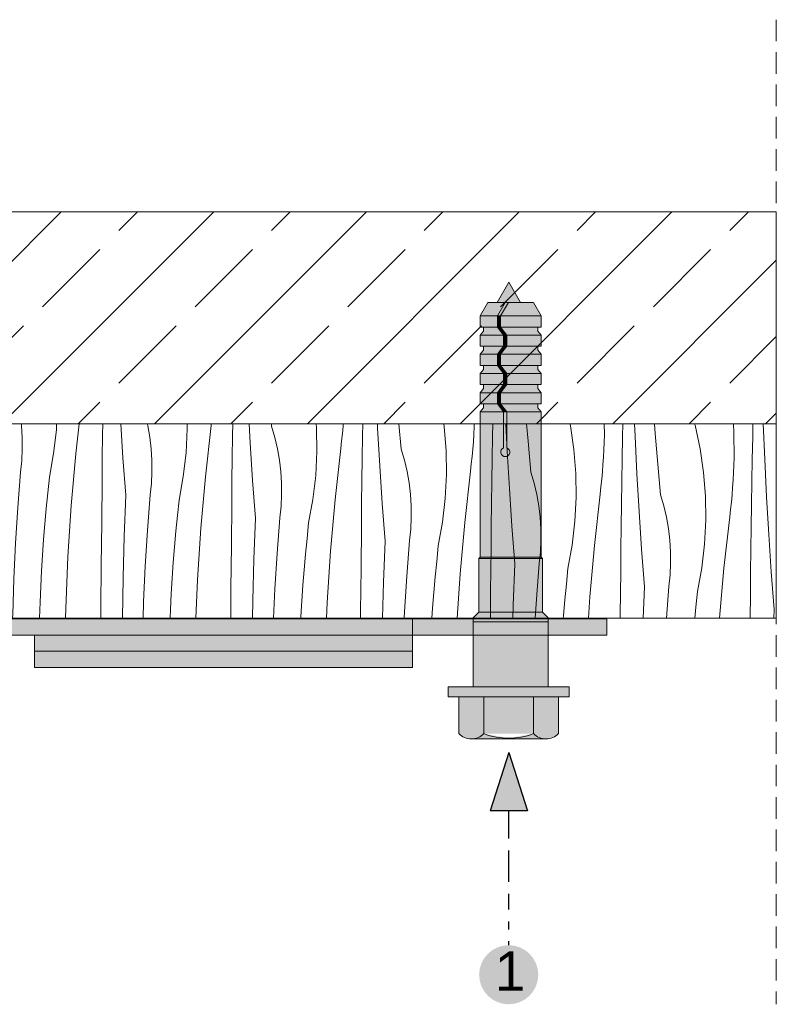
# Model space of a CAD drawing. Header units: millimetres. Extents: x -7814 to 55813, y 465 to 25965.
# Tile 88 of 112: x 48270 to 48970, y 18926 to 19838. Entities that reach past the tile are written whole.
import ezdxf

# ---------------------------------------------------------------- set-up
doc = ezdxf.new("R2010")
doc.units = ezdxf.units.MM
doc.linetypes.add('Hidden Line', pattern=[30, 20, -10])
for name, color, linetype, lineweight in [('2D - Ogolne2', 251, 'Continuous', 15), ('2D - Ogolne5', 161, 'Continuous', 25), ('2D Drafting - General102', 254, 'Continuous', 13), ('2D Drafting - General121', 255, 'Continuous', 0), ('2D Drafting - General2', 251, 'Continuous', 15), ('2D Drafting - General5', 161, 'Continuous', 25), ('2D Drafting - General81', 251, 'Continuous', 20), ('Opisy - Tekst121', 255, 'Continuous', 0)]:
    doc.layers.add(name, color=color, linetype=linetype, lineweight=lineweight)
doc.styles.add('GENERATED_STYLE_5', font='arial.ttf')

# ---------------------------------------------------------------- blocks, each defined once
blk = doc.blocks.new('*X8')
at = {"layer": '2D Drafting - General81', "linetype": 'Continuous'}
for p, q in [((-50726.65, 71654.46), (-50724.84, 71698.49)), ((-50693.66, 71694.44), (-50693.63, 71698.49)), ((-50673.5, 71683.02), (-50673.08, 71698.49)), ((-50652.99, 71693.67), (-50652.7, 71698.49)), ((-50628.07, 71682.63), (-50627.06, 71697.1)), ((-50627.06, 71697.1), (-50626.95, 71698.49)), ((-50604.62, 71681.06), (-50603.49, 71698.49)), ((-50573.6, 71673.27), (-50573.38, 71698.49)), ((-50553.43, 71661.84), (-50552.43, 71698.49)), ((-50532.93, 71672.5), (-50531.34, 71698.49)), ((-50505.86, 71690.4), (-50505.15, 71698.49)), ((-50484.55, 71659.89), (-50482.06, 71698.49)), ((-50453.19, 71691.45), (-50453.13, 71698.49)), ((-50432.32, 71678.82), (-50431.58, 71698.49)), ((-50410.84, 71684.32), (-50409.78, 71698.49)), ((-50384.53, 71683.68), (-50383.13, 71698.12)), ((-50383.13, 71698.12), (-50383.09, 71698.49)), ((-50361.4, 71686.44), (-50360.33, 71698.49)), ((-50333.12, 71670.27), (-50332.87, 71698.49)), ((-50310.81, 71695.77), (-50311.02, 71698.49)), ((-50290.78, 71663.14), (-50288.31, 71696.1)), ((-50288.31, 71696.1), (-50288.05, 71698.49)), ((-50261.53, 71691.38), (-50260.24, 71698.49)), ((-50241.33, 71665.27), (-50238.39, 71698.49)), ((-50212.7, 71688.45), (-50212.6, 71698.49)), ((-50190.75, 71674.6), (-50192.53, 71698.49)), ((-50167.06, 71685.59), (-50166.48, 71696.3)), ((-50166.48, 71696.3), (-50166.49, 71698.49)), ((-50137.5, 71692.03), (-50136.76, 71698.49)), ((-50117.05, 71691.73), (-50116.29, 71698.49)), ((-50092.42, 71688.17), (-50092.31, 71698.49)), ((-50073.27, 71688.25), (-50073.95, 71698.49)), ((-50047.09, 71696.56), (-50047.32, 71698.49)), ((-50046.45, 71685.85), (-50047.09, 71696.56)), ((-50014.9, 71692.89), (-50014.62, 71698.49)), ((-49996.99, 71670.56), (-49993.85, 71698.49)), ((-49972.12, 71687.89), (-49971.98, 71698.49)), ((-49953.2, 71667.08), (-49955.28, 71698.49)), ((-49930.12, 71696.6), (-49930.57, 71698.49)), ((-49928.27, 71686.04), (-49930.12, 71696.6)), ((-49893.73, 71693.87), (-49893.8, 71698.49)), ((-49876.92, 71649.39), (-49871.59, 71696.91)), ((-49871.59, 71696.91), (-49871.4, 71698.49)), ((-49851.77, 71687.61), (-49851.61, 71698.49)), ((-49835.44, 71680.74), (-49836.47, 71698.49)), ((-49815.54, 71696.16), (-49815.76, 71698.49)), ((-49812.5, 71685.87), (-49815.54, 71696.16)), ((-49774.01, 71694.88), (-49774.3, 71698.49)), ((-49750, 71689.39), (-49749.38, 71696.24)), ((-49749.38, 71696.24), (-49749.2, 71698.49)), ((-49731.4, 71687.33), (-49731.21, 71698.49)), ((-49717.4, 71694.42), (-49717.6, 71698.49)), ((-49695.47, 71674.99), (-49697.71, 71698.49)), ((-49655.73, 71695.81), (-49656.12, 71698.49)), ((-49627.96, 71695.63), (-49627.85, 71698.49)), ((-49610.99, 71687.06), (-49610.78, 71698.49)), ((-49597.33, 71673.25), (-49598.58, 71698.49)), ((-49578.11, 71682.27), (-49579.46, 71698.49)), ((-49538.87, 71696.59), (-49539.28, 71698.49)), ((-49535.66, 71674.64), (-49538.87, 71696.59)), ((-49507.47, 71698.49), (-49507.44, 71688.2)), ((-49490.54, 71686.78), (-49490.31, 71698.49)), ((-49478.99, 71686.95), (-49479.47, 71698.49)), ((-49460.42, 71689.58), (-49461.05, 71698.49)), ((-49423.44, 71697.11), (-49423.83, 71698.49)), ((-49418.81, 71675.42), (-49423.44, 71697.11)), ((-49387.8, 71698.49), (-49387.43, 71690.55)), ((-49370.06, 71686.49), (-49369.81, 71698.49)), ((-49358.93, 71665.78), (-49360.28, 71698.49)), ((-50693.99, 71655.1), (-50693.66, 71694.44)), ((-50654.56, 71660.66), (-50652.99, 71693.67)), ((-50507, 71675.93), (-50505.86, 71690.4)), ((-50453.53, 71652.1), (-50453.19, 71691.45)), ((-50312.26, 71657.64), (-50310.81, 71695.77)), ((-50263.06, 71676.95), (-50261.53, 71691.38)), ((-50213.05, 71649.1), (-50212.7, 71688.45)), ((-50141.47, 71670.21), (-50137.5, 71692.03)), ((-50121.26, 71644.1), (-50117.05, 71691.73)), ((-50092.63, 71667.28), (-50092.42, 71688.17)), ((-50070.68, 71653.43), (-50073.27, 71688.25)), ((-50017.44, 71670.86), (-50014.9, 71692.89)), ((-49972.36, 71667), (-49972.12, 71687.89)), ((-49894.83, 71671.72), (-49893.73, 71693.87)), ((-49852.05, 71666.72), (-49851.77, 71687.61)), ((-49773.67, 71672.7), (-49774.01, 71694.88)), ((-49750.72, 71682.56), (-49750, 71689.39)), ((-49731.7, 71666.44), (-49731.4, 71687.33)), ((-49715.38, 71659.57), (-49717.4, 71694.42)), ((-49653.94, 71673.71), (-49655.73, 71695.81)), ((-49628.77, 71681.92), (-49628.32, 71688.77)), ((-49628.32, 71688.77), (-49627.96, 71695.63)), ((-49611.33, 71666.16), (-49610.99, 71687.06)), ((-49507.63, 71681.33), (-49507.44, 71688.2)), ((-49477.26, 71652.08), (-49478.99, 71686.95)), ((-49458.05, 71661.1), (-49460.42, 71689.58)), ((-49387.43, 71690.55), (-49387.38, 71667.03)), ((-50674.13, 71644.86), (-50673.5, 71683.02)), ((-50628.94, 71668.14), (-50628.07, 71682.63)), ((-50606.58, 71633.28), (-50604.62, 71681.06)), ((-50433.36, 71640.67), (-50432.32, 71678.82)), ((-50412.86, 71651.33), (-50410.84, 71684.32)), ((-50385.79, 71669.22), (-50384.53, 71683.68)), ((-50364.48, 71638.72), (-50361.4, 71686.44)), ((-50168.24, 71674.93), (-50167.06, 71685.59)), ((-50046.42, 71675.13), (-50046.45, 71685.85)), ((-49927.02, 71675.39), (-49928.27, 71686.04)), ((-49833.14, 71645.9), (-49835.44, 71680.74)), ((-49810.06, 71675.43), (-49812.5, 71685.87)), ((-49751.52, 71675.74), (-49750.72, 71682.56)), ((-49629.31, 71675.07), (-49628.77, 71681.92)), ((-49575.41, 71653.82), (-49578.11, 71682.27)), ((-49507.9, 71674.46), (-49507.63, 71681.33)), ((-49490.92, 71665.88), (-49490.54, 71686.78)), ((-49370.47, 71665.6), (-49370.06, 71686.49)), ((-50573.92, 71633.93), (-50573.6, 71673.27)), ((-50534.49, 71639.49), (-50532.93, 71672.5)), ((-50508, 71661.46), (-50507, 71675.93)), ((-50386.93, 71654.76), (-50385.79, 71669.22)), ((-50333.46, 71630.93), (-50333.12, 71670.27)), ((-50264.46, 71662.51), (-50263.06, 71676.95)), ((-50192.19, 71636.47), (-50190.75, 71674.6)), ((-50170.71, 71641.97), (-50168.24, 71674.93)), ((-50142.99, 71655.78), (-50141.47, 71670.21)), ((-50046.99, 71664.42), (-50046.42, 71675.13)), ((-50021.4, 71649.03), (-50017.44, 71670.86)), ((-50001.19, 71622.93), (-49996.99, 71670.56)), ((-49926.38, 71664.68), (-49927.02, 71675.39)), ((-49897.37, 71649.69), (-49894.83, 71671.72)), ((-49808.2, 71664.87), (-49810.06, 71675.43)), ((-49774.76, 71650.55), (-49773.67, 71672.7)), ((-49756.85, 71628.22), (-49751.52, 71675.74)), ((-49692.44, 71664.7), (-49695.47, 71674.99)), ((-49653.6, 71651.53), (-49653.94, 71673.71)), ((-49629.93, 71668.22), (-49629.31, 71675.07)), ((-49595.31, 71638.4), (-49597.33, 71673.25)), ((-49533.87, 71652.53), (-49535.66, 71674.64)), ((-49508.26, 71667.6), (-49507.9, 71674.46)), ((-49415.59, 71653.47), (-49418.81, 71675.42)), ((-50655.67, 71627.64), (-50654.56, 71660.66)), ((-50629.69, 71653.65), (-50628.94, 71668.14)), ((-50554.07, 71623.69), (-50553.43, 71661.84)), ((-50508.88, 71646.97), (-50508, 71661.46)), ((-50486.51, 71612.11), (-50484.55, 71659.89)), ((-50292.79, 71630.16), (-50290.78, 71663.14)), ((-50265.72, 71648.05), (-50264.46, 71662.51)), ((-50244.41, 71617.55), (-50241.33, 71665.27)), ((-50092.99, 71627.93), (-50092.63, 71667.28)), ((-50048.18, 71653.76), (-50046.99, 71664.42)), ((-49972.57, 71646.1), (-49972.36, 71667)), ((-49950.61, 71632.26), (-49953.2, 71667.08)), ((-49926.35, 71653.95), (-49926.38, 71664.68)), ((-49852.29, 71645.83), (-49852.05, 71666.72)), ((-49806.96, 71654.22), (-49808.2, 71664.87)), ((-49731.98, 71645.55), (-49731.7, 71666.44)), ((-49713.07, 71624.73), (-49715.38, 71659.57)), ((-49689.99, 71654.26), (-49692.44, 71664.7)), ((-49631.45, 71654.56), (-49630.65, 71661.39)), ((-49630.65, 71661.39), (-49629.93, 71668.22)), ((-49611.64, 71645.27), (-49611.33, 71666.16)), ((-49509.24, 71653.89), (-49508.7, 71660.74)), ((-49508.7, 71660.74), (-49508.26, 71667.6)), ((-49491.26, 71644.99), (-49490.92, 71665.88)), ((-49455.34, 71632.65), (-49458.05, 71661.1)), ((-49387.83, 71653.29), (-49387.56, 71660.16)), ((-49387.56, 71660.16), (-49387.38, 71667.03)), ((-49370.85, 71644.71), (-49370.47, 71665.6)), ((-49357.19, 71630.91), (-49358.93, 71665.78)), ((-50727.48, 71606.65), (-50726.65, 71654.46)), ((-50694.3, 71615.76), (-50693.99, 71655.1)), ((-50630.3, 71639.16), (-50629.69, 71653.65)), ((-50453.85, 71612.76), (-50453.53, 71652.1)), ((-50414.42, 71618.32), (-50412.86, 71651.33)), ((-50387.93, 71640.28), (-50386.93, 71654.76)), ((-50313.29, 71619.5), (-50312.26, 71657.64)), ((-50144.39, 71641.34), (-50142.99, 71655.78)), ((-50072.12, 71615.3), (-50070.68, 71653.43)), ((-50050.64, 71620.8), (-50048.18, 71653.76)), ((-49926.92, 71643.24), (-49926.35, 71653.95)), ((-49806.31, 71643.51), (-49806.96, 71654.22)), ((-49777.3, 71628.51), (-49774.76, 71650.55)), ((-49688.14, 71643.7), (-49689.99, 71654.26)), ((-49654.7, 71629.38), (-49653.6, 71651.53)), ((-49636.78, 71607.04), (-49631.45, 71654.56)), ((-49572.37, 71643.53), (-49575.41, 71653.82)), ((-49533.53, 71630.36), (-49533.87, 71652.53)), ((-49509.87, 71647.05), (-49509.24, 71653.89)), ((-49475.24, 71617.23), (-49477.26, 71652.08)), ((-49413.81, 71631.36), (-49415.59, 71653.47)), ((-49388.19, 71646.43), (-49387.83, 71653.29)), ((-50674.37, 71606.71), (-50674.13, 71644.86)), ((-50509.62, 71632.48), (-50508.88, 71646.97)), ((-50266.86, 71633.59), (-50265.72, 71648.05)), ((-50213.39, 71609.76), (-50213.05, 71649.1)), ((-50172.72, 71608.99), (-50170.71, 71641.97)), ((-50145.66, 71626.88), (-50144.39, 71641.34)), ((-50124.35, 71596.38), (-50121.26, 71644.1)), ((-50022.93, 71634.61), (-50021.4, 71649.03)), ((-49972.92, 71606.76), (-49972.57, 71646.1)), ((-49928.11, 71632.59), (-49926.92, 71643.24)), ((-49901.33, 71627.86), (-49897.37, 71649.69)), ((-49881.13, 71601.75), (-49876.92, 71649.39)), ((-49852.5, 71624.93), (-49852.29, 71645.83)), ((-49830.54, 71611.09), (-49833.14, 71645.9)), ((-49806.28, 71632.78), (-49806.31, 71643.51)), ((-49732.22, 71624.66), (-49731.98, 71645.55)), ((-49686.89, 71633.04), (-49688.14, 71643.7)), ((-49611.91, 71624.38), (-49611.64, 71645.27)), ((-49569.92, 71633.09), (-49572.37, 71643.53)), ((-49510.58, 71640.22), (-49509.87, 71647.05)), ((-49491.57, 71624.1), (-49491.26, 71644.99)), ((-49388.64, 71639.57), (-49388.19, 71646.43)), ((-49371.19, 71623.82), (-49370.85, 71644.71)), ((-50631.03, 71615.02), (-50630.3, 71639.16)), ((-50607.41, 71585.47), (-50606.58, 71633.28)), ((-50574.23, 71594.58), (-50573.92, 71633.93)), ((-50535.61, 71606.47), (-50534.49, 71639.49)), ((-50510.23, 71617.99), (-50509.62, 71632.48)), ((-50434, 71602.52), (-50433.36, 71640.67)), ((-50388.81, 71625.8), (-50387.93, 71640.28)), ((-50366.44, 71590.94), (-50364.48, 71638.72)), ((-50267.87, 71619.11), (-50266.86, 71633.59)), ((-50193.23, 71598.33), (-50192.19, 71636.47)), ((-50024.32, 71620.16), (-50022.93, 71634.61)), ((-49952.05, 71594.13), (-49950.61, 71632.26)), ((-49930.57, 71599.63), (-49928.11, 71632.59)), ((-49806.86, 71622.07), (-49806.28, 71632.78)), ((-49686.25, 71622.34), (-49686.89, 71633.04)), ((-49593, 71603.56), (-49595.31, 71638.4)), ((-49568.07, 71622.53), (-49569.92, 71633.09)), ((-49516.71, 71585.87), (-49511.38, 71633.39)), ((-49511.38, 71633.39), (-49510.58, 71640.22)), ((-49452.3, 71622.36), (-49455.34, 71632.65)), ((-49389.8, 71625.88), (-49389.17, 71632.72)), ((-49389.17, 71632.72), (-49388.64, 71639.57)), ((-50656.34, 71594.6), (-50655.67, 71627.64)), ((-50554.3, 71585.54), (-50554.07, 71623.69)), ((-50389.55, 71611.31), (-50388.81, 71625.8)), ((-50333.79, 71591.59), (-50333.46, 71630.93)), ((-50294.35, 71597.15), (-50292.79, 71630.16)), ((-50146.79, 71612.42), (-50145.66, 71626.88)), ((-50093.33, 71588.59), (-50092.99, 71627.93)), ((-49902.86, 71613.43), (-49901.33, 71627.86)), ((-49852.85, 71585.59), (-49852.5, 71624.93)), ((-49781.26, 71606.69), (-49777.3, 71628.51)), ((-49761.06, 71580.58), (-49756.85, 71628.22)), ((-49732.43, 71603.76), (-49732.22, 71624.66)), ((-49710.48, 71589.92), (-49713.07, 71624.73)), ((-49657.23, 71607.34), (-49654.7, 71629.38)), ((-49612.15, 71603.48), (-49611.91, 71624.38)), ((-49534.63, 71608.21), (-49533.53, 71630.36)), ((-49491.84, 71603.21), (-49491.57, 71624.1)), ((-49413.46, 71609.19), (-49413.81, 71631.36)), ((-49390.51, 71619.05), (-49389.8, 71625.88)), ((-49371.5, 71602.93), (-49371.19, 71623.82)), ((-49355.17, 71596.06), (-49357.19, 71630.91)), ((-50694.6, 71576.41), (-50694.3, 71615.76)), ((-50631.39, 71590.88), (-50631.03, 71615.02)), ((-50510.96, 71593.85), (-50510.23, 71617.99)), ((-50415.54, 71585.29), (-50414.42, 71618.32)), ((-50313.93, 71581.35), (-50313.29, 71619.5)), ((-50268.74, 71604.63), (-50267.87, 71619.11)), ((-50246.37, 71569.77), (-50244.41, 71617.55)), ((-50073.16, 71577.16), (-50072.12, 71615.3)), ((-50052.65, 71587.82), (-50050.64, 71620.8)), ((-50025.59, 71605.71), (-50024.32, 71620.16)), ((-50004.28, 71575.21), (-50001.19, 71622.93)), ((-49808.04, 71611.41), (-49806.86, 71622.07)), ((-49686.21, 71611.61), (-49686.25, 71622.34)), ((-49566.82, 71611.87), (-49568.07, 71622.53)), ((-49472.93, 71582.39), (-49475.24, 71617.23)), ((-49449.85, 71611.92), (-49452.3, 71622.36)), ((-49391.32, 71612.22), (-49390.51, 71619.05)), ((-50727.18, 71558.83), (-50727.48, 71606.65)), ((-50674.2, 71568.55), (-50674.37, 71606.71)), ((-50536.27, 71573.43), (-50535.61, 71606.47)), ((-50487.34, 71564.3), (-50486.51, 71612.11)), ((-50454.17, 71573.41), (-50453.85, 71612.76)), ((-50390.16, 71596.82), (-50389.55, 71611.31)), ((-50213.72, 71570.42), (-50213.39, 71609.76)), ((-50174.29, 71575.98), (-50172.72, 71608.99)), ((-50147.8, 71597.94), (-50146.79, 71612.42)), ((-50026.72, 71591.25), (-50025.59, 71605.71)), ((-49973.26, 71567.42), (-49972.92, 71606.76)), ((-49904.25, 71598.99), (-49902.86, 71613.43)), ((-49831.98, 71572.96), (-49830.54, 71611.09)), ((-49810.5, 71578.46), (-49808.04, 71611.41)), ((-49782.79, 71592.26), (-49781.26, 71606.69)), ((-49686.79, 71600.9), (-49686.21, 71611.61)), ((-49661.2, 71585.52), (-49657.23, 71607.34)), ((-49640.99, 71559.41), (-49636.78, 71607.04)), ((-49566.18, 71601.17), (-49566.82, 71611.87)), ((-49537.16, 71586.17), (-49534.63, 71608.21)), ((-49448, 71601.35), (-49449.85, 71611.92)), ((-49414.56, 71587.03), (-49413.46, 71609.19)), ((-49396.65, 71564.7), (-49391.32, 71612.22)), ((-50434.23, 71564.36), (-50434, 71602.52)), ((-50390.89, 71572.68), (-50390.16, 71596.82)), ((-50295.47, 71564.12), (-50294.35, 71597.15)), ((-50269.48, 71590.14), (-50268.74, 71604.63)), ((-50193.86, 71560.18), (-50193.23, 71598.33)), ((-50148.67, 71583.46), (-50147.8, 71597.94)), ((-50126.31, 71548.6), (-50124.35, 71596.38)), ((-49932.59, 71566.65), (-49930.57, 71599.63)), ((-49905.52, 71584.54), (-49904.25, 71598.99)), ((-49884.21, 71554.04), (-49881.13, 71601.75)), ((-49732.78, 71564.42), (-49732.43, 71603.76)), ((-49687.97, 71590.24), (-49686.79, 71600.9)), ((-49612.36, 71582.59), (-49612.15, 71603.48)), ((-49590.41, 71568.75), (-49593, 71603.56)), ((-49566.15, 71590.44), (-49566.18, 71601.17)), ((-49492.09, 71582.31), (-49491.84, 71603.21)), ((-49446.75, 71590.7), (-49448, 71601.35)), ((-49371.78, 71582.04), (-49371.5, 71602.93)), ((-49352.87, 71561.22), (-49355.17, 71596.06)), ((-50656.55, 71561.55), (-50656.34, 71594.6)), ((-50631.4, 71566.73), (-50631.39, 71590.88)), ((-50574.53, 71555.24), (-50574.23, 71594.58)), ((-50511.33, 71569.7), (-50510.96, 71593.85)), ((-50367.27, 71543.13), (-50366.44, 71590.94)), ((-50334.1, 71552.24), (-50333.79, 71591.59)), ((-50270.1, 71575.64), (-50269.48, 71590.14)), ((-50093.65, 71549.24), (-50093.33, 71588.59)), ((-50054.22, 71554.81), (-50052.65, 71587.82)), ((-50027.73, 71576.77), (-50026.72, 71591.25)), ((-49953.09, 71555.99), (-49952.05, 71594.13)), ((-49784.19, 71577.82), (-49782.79, 71592.26)), ((-49711.92, 71551.79), (-49710.48, 71589.92)), ((-49690.44, 71557.29), (-49687.97, 71590.24)), ((-49566.72, 71579.73), (-49566.15, 71590.44)), ((-49446.11, 71580), (-49446.75, 71590.7)), ((-49417.1, 71565), (-49414.56, 71587.03)), ((-50607.11, 71537.66), (-50607.41, 71585.47)), ((-50554.13, 71547.38), (-50554.3, 71585.54)), ((-50416.2, 71552.25), (-50415.54, 71585.29)), ((-50314.16, 71543.19), (-50313.93, 71581.35)), ((-50149.42, 71568.97), (-50148.67, 71583.46)), ((-49906.66, 71570.07), (-49905.52, 71584.54)), ((-49853.19, 71546.25), (-49852.85, 71585.59)), ((-49812.52, 71545.47), (-49810.5, 71578.46)), ((-49785.45, 71563.37), (-49784.19, 71577.82)), ((-49764.14, 71532.86), (-49761.06, 71580.58)), ((-49662.72, 71571.09), (-49661.2, 71585.52)), ((-49612.72, 71543.25), (-49612.36, 71582.59)), ((-49567.91, 71569.07), (-49566.72, 71579.73)), ((-49541.13, 71564.35), (-49537.16, 71586.17)), ((-49520.92, 71538.24), (-49516.71, 71585.87)), ((-49492.29, 71561.42), (-49492.09, 71582.31)), ((-49470.34, 71547.58), (-49472.93, 71582.39)), ((-49446.08, 71569.27), (-49446.11, 71580)), ((-49372.02, 71561.14), (-49371.78, 71582.04)), ((-50694.88, 71537.07), (-50694.6, 71576.41)), ((-50673.62, 71530.4), (-50674.2, 71568.55)), ((-50536.49, 71540.38), (-50536.27, 71573.43)), ((-50511.33, 71545.56), (-50511.33, 71569.7)), ((-50454.46, 71534.07), (-50454.17, 71573.41)), ((-50391.26, 71548.53), (-50390.89, 71572.68)), ((-50270.82, 71551.51), (-50270.1, 71575.64)), ((-50247.21, 71521.96), (-50246.37, 71569.77)), ((-50214.03, 71531.07), (-50213.72, 71570.42)), ((-50175.4, 71542.95), (-50174.29, 71575.98)), ((-50150.03, 71554.47), (-50149.42, 71568.97)), ((-50073.8, 71539.01), (-50073.16, 71577.16)), ((-50028.6, 71562.29), (-50027.73, 71576.77)), ((-50006.24, 71527.43), (-50004.28, 71575.21)), ((-49907.66, 71555.6), (-49906.66, 71570.07)), ((-49833.02, 71534.82), (-49831.98, 71572.96)), ((-49664.12, 71556.65), (-49662.72, 71571.09)), ((-49591.85, 71530.62), (-49590.41, 71568.75)), ((-49570.37, 71536.12), (-49567.91, 71569.07)), ((-49446.65, 71558.56), (-49446.08, 71569.27)), ((-50656.32, 71528.51), (-50656.55, 71561.55)), ((-50631.04, 71542.58), (-50631.4, 71566.73)), ((-50487.06, 71518.49), (-50487.34, 71564.3)), ((-50434.06, 71526.21), (-50434.23, 71564.36)), ((-50296.14, 71531.08), (-50295.47, 71564.12)), ((-50194.1, 71522.02), (-50193.86, 71560.18)), ((-50029.35, 71547.8), (-50028.6, 71562.29)), ((-49973.58, 71528.07), (-49973.26, 71567.42)), ((-49934.15, 71533.64), (-49932.59, 71566.65)), ((-49786.59, 71548.9), (-49785.45, 71563.37)), ((-49733.12, 71525.07), (-49732.78, 71564.42)), ((-49643.64, 71518.49), (-49640.99, 71559.41)), ((-49542.65, 71549.92), (-49541.13, 71564.35)), ((-49492.65, 71522.08), (-49492.29, 71561.42)), ((-49421.06, 71543.18), (-49417.1, 71565)), ((-49400.73, 71518.49), (-49396.65, 71564.7)), ((-49372.23, 71540.25), (-49372.02, 71561.14)), ((-49350.27, 71526.4), (-49352.87, 71561.22)), ((-50725.98, 71518.49), (-50727.18, 71558.83)), ((-50574.8, 71518.49), (-50574.53, 71555.24)), ((-50416.42, 71519.21), (-50416.2, 71552.25)), ((-50334.35, 71518.49), (-50334.1, 71552.24)), ((-50271.19, 71527.36), (-50270.82, 71551.51)), ((-50150.76, 71530.34), (-50150.03, 71554.47)), ((-50055.33, 71521.78), (-50054.22, 71554.81)), ((-49953.72, 71518.49), (-49953.09, 71555.99)), ((-49908.54, 71541.12), (-49907.66, 71555.6)), ((-49885.67, 71518.49), (-49884.21, 71554.04)), ((-49712.82, 71518.49), (-49711.92, 71551.79)), ((-49692.45, 71524.3), (-49690.44, 71557.29)), ((-49665.39, 71542.2), (-49664.12, 71556.65)), ((-49447.84, 71547.9), (-49446.65, 71558.56)), ((-50630.32, 71518.49), (-50631.04, 71542.58)), ((-50553.69, 71518.49), (-50554.13, 71547.38)), ((-50510.97, 71521.41), (-50511.33, 71545.56)), ((-50391.26, 71524.38), (-50391.26, 71548.53)), ((-50367.12, 71518.49), (-50367.27, 71543.13)), ((-50314.05, 71518.49), (-50314.16, 71543.19)), ((-50175.9, 71518.49), (-50175.4, 71542.95)), ((-50126.83, 71518.49), (-50126.31, 71548.6)), ((-50093.89, 71518.49), (-50093.65, 71549.24)), ((-50029.96, 71533.3), (-50029.35, 71547.8)), ((-49909.28, 71526.63), (-49908.54, 71541.12)), ((-49853.42, 71518.49), (-49853.19, 71546.25)), ((-49813.8, 71518.49), (-49812.52, 71545.47)), ((-49787.59, 71534.43), (-49786.59, 71548.9)), ((-49666.52, 71527.73), (-49665.39, 71542.2)), ((-49612.93, 71518.49), (-49612.72, 71543.25)), ((-49544.05, 71535.48), (-49542.65, 71549.92)), ((-49471.44, 71518.49), (-49470.34, 71547.58)), ((-49450.04, 71518.49), (-49447.84, 71547.9)), ((-49422.59, 71528.75), (-49421.06, 71543.18)), ((-50695.01, 71518.49), (-50694.88, 71537.07)), ((-50606.54, 71518.49), (-50607.11, 71537.66)), ((-50536.33, 71518.49), (-50536.49, 71540.38)), ((-50454.58, 71518.49), (-50454.46, 71534.07)), ((-50073.92, 71518.49), (-50073.8, 71539.01)), ((-50030.41, 71518.49), (-50029.96, 71533.3)), ((-49934.66, 71518.49), (-49934.15, 71533.64)), ((-49833.3, 71518.49), (-49833.02, 71534.82)), ((-49788.47, 71519.95), (-49787.59, 71534.43)), ((-49764.73, 71518.49), (-49764.14, 71532.86)), ((-49571.45, 71518.49), (-49570.37, 71536.12)), ((-49545.32, 71521.03), (-49544.05, 71535.48)), ((-49522.2, 71518.49), (-49520.92, 71538.24)), ((-49372.42, 71518.49), (-49372.23, 71540.25)), ((-50673.32, 71518.49), (-50673.62, 71530.4)), ((-50656.11, 71518.49), (-50656.32, 71528.51)), ((-50433.94, 71518.49), (-50434.06, 71526.21)), ((-50391.17, 71518.49), (-50391.26, 71524.38)), ((-50296.22, 71518.49), (-50296.14, 71531.08)), ((-50271.19, 71518.49), (-50271.19, 71527.36)), ((-50214.13, 71518.49), (-50214.03, 71531.07)), ((-50150.94, 71518.49), (-50150.76, 71530.34)), ((-50006.39, 71518.49), (-50006.24, 71527.43)), ((-49973.66, 71518.49), (-49973.58, 71528.07)), ((-49909.62, 71518.49), (-49909.28, 71526.63)), ((-49733.18, 71518.49), (-49733.12, 71525.07)), ((-49692.73, 71518.49), (-49692.45, 71524.3)), ((-49667.16, 71518.49), (-49666.52, 71527.73)), ((-49592.18, 71518.49), (-49591.85, 71530.62)), ((-49423.58, 71518.49), (-49422.59, 71528.75)), ((-49350.57, 71518.49), (-49350.27, 71526.4)), ((-50510.88, 71518.49), (-50510.97, 71521.41)), ((-50416.41, 71518.49), (-50416.42, 71519.21)), ((-50247.18, 71518.49), (-50247.21, 71521.96)), ((-50194.08, 71518.49), (-50194.1, 71522.02)), ((-50055.4, 71518.49), (-50055.33, 71521.78)), ((-49788.54, 71518.49), (-49788.47, 71519.95)), ((-49545.52, 71518.49), (-49545.32, 71521.03)), ((-49492.68, 71518.49), (-49492.65, 71522.08))]:
    blk.add_line(p, q, dxfattribs=at)
blk = doc.blocks.new('Wype_nienie_18')
at = {"layer": '2D Drafting - General2', "linetype": 'Continuous'}
for p, q in [((-49348.21, 71698.49), (-50730.28, 71698.49)), ((-50730.28, 71698.49), (-50730.28, 71518.49)), ((-49348.21, 71518.49), (-49348.21, 71698.49)), ((-50730.28, 71518.49), (-49348.21, 71518.49))]:
    blk.add_line(p, q, dxfattribs=at)
at = {"layer": '2D Drafting - General81', "linetype": 'Continuous'}
blk.add_blockref('*X8', (0, 0), dxfattribs=at)

msp = doc.modelspace()

# ---------------------------------------------------------------- hatches: boundary and pattern name
at = {"layer": '2D - Ogolne5', "linetype": 'Continuous'}
msp.add_hatch(color=256, dxfattribs=at).paths.add_polyline_path([(48749.92, 18953.46, 1), (48695.15, 18953.46, 1)], flags=0)
at = {"layer": '2D Drafting - General102', "linetype": 'Continuous'}
h = msp.add_hatch(color=256, dxfattribs=at)
edge = h.paths.add_edge_path()
edge.add_line((48813.53, 19283.07), (47753.53, 19283.07))
edge.add_line((47753.53, 19283.07), (47753.53, 19268.07))
edge.add_line((47753.53, 19268.07), (48033.53, 19268.07))
edge.add_arc((48061.8, 18388.57), 879.95, 88.15905, 91.84095, ccw=False)
edge.add_line((48090.07, 19268.07), (48813.53, 19268.07))
edge.add_line((48813.53, 19268.07), (48813.53, 19283.07))
for points in [[(48633.53, 19268.07), (48283.53, 19268.07), (48283.53, 19253.07), (48633.53, 19253.07)], [(48283.53, 19253.07), (48283.53, 19238.07), (48633.53, 19238.07), (48633.53, 19253.07)]]:
    msp.add_hatch(color=256, dxfattribs=at).paths.add_polyline_path(points)
at = {"layer": '2D Drafting - General121', "linetype": 'Continuous'}
for points in [[(48722.64, 19594.83), (48733.45, 19576.1), (48711.82, 19576.1)], [(48719.26, 19576.1), (48712.11, 19563.72), (48696.2, 19563.72), (48703.35, 19576.1)], [(48722.22, 19576.1), (48715.07, 19563.72), (48712.11, 19563.72), (48719.26, 19576.1)], [(48745.41, 19576.1), (48752.56, 19563.72), (48715.07, 19563.72), (48722.22, 19576.1)], [(48712.11, 19553.37), (48696.2, 19553.37), (48696.2, 19563.72), (48712.11, 19563.72)], [(48712.11, 19553.37), (48712.11, 19563.72), (48715.07, 19563.72), (48715.07, 19553.37)], [(48752.56, 19553.37), (48715.07, 19553.37), (48715.07, 19563.72), (48752.56, 19563.72)], [(48699.16, 19553.37), (48712.11, 19553.37), (48717.86, 19545.93), (48696.2, 19545.93), (48699.16, 19549.67)], [(48717.86, 19545.93), (48712.11, 19553.37), (48715.07, 19553.37), (48720.82, 19545.93)], [(48749.6, 19553.37), (48749.6, 19549.67), (48752.56, 19545.93), (48720.82, 19545.93), (48715.07, 19553.37)], [(48696.2, 19545.93), (48717.86, 19545.93), (48717.86, 19535.57), (48696.2, 19535.57)], [(48717.86, 19535.57), (48717.86, 19545.93), (48720.82, 19545.93), (48720.82, 19535.57)], [(48752.56, 19545.93), (48752.56, 19535.57), (48720.82, 19535.57), (48720.82, 19545.93)], [(48699.16, 19535.57), (48717.86, 19535.57), (48712.11, 19528.13), (48696.2, 19528.13), (48699.16, 19531.87)], [(48720.82, 19535.57), (48715.07, 19528.13), (48712.11, 19528.13), (48717.86, 19535.57)], [(48749.6, 19535.57), (48749.6, 19531.87), (48752.56, 19528.13), (48715.07, 19528.13), (48720.82, 19535.57)], [(48696.2, 19528.13), (48712.11, 19528.13), (48712.11, 19517.77), (48696.2, 19517.77)], [(48715.07, 19528.13), (48715.07, 19517.77), (48712.11, 19517.77), (48712.11, 19528.13)], [(48752.56, 19528.13), (48752.56, 19517.77), (48715.07, 19517.77), (48715.07, 19528.13)], [(48717.86, 19510.33), (48696.2, 19510.33), (48699.16, 19514.08), (48699.16, 19517.77), (48712.11, 19517.77)], [(48715.07, 19517.77), (48720.82, 19510.33), (48717.86, 19510.33), (48712.11, 19517.77)], [(48749.6, 19517.77), (48749.6, 19514.08), (48752.56, 19510.33), (48720.82, 19510.33), (48715.07, 19517.77)], [(48696.2, 19510.33), (48717.86, 19510.33), (48717.86, 19499.98), (48696.2, 19499.98)], [(48717.86, 19499.98), (48717.86, 19510.33), (48720.82, 19510.33), (48720.82, 19499.98)], [(48752.56, 19499.98), (48720.82, 19499.98), (48720.82, 19510.33), (48752.56, 19510.33)], [(48699.16, 19499.98), (48717.86, 19499.98), (48712.11, 19492.54), (48696.2, 19492.54), (48699.16, 19496.28)], [(48720.82, 19499.98), (48715.07, 19492.54), (48712.11, 19492.54), (48717.86, 19499.98)], [(48749.6, 19499.98), (48749.6, 19496.28), (48752.56, 19492.54), (48715.07, 19492.54), (48720.82, 19499.98)], [(48696.2, 19492.54), (48712.11, 19492.54), (48712.11, 19482.18), (48696.2, 19482.18)], [(48712.11, 19482.18), (48712.11, 19492.54), (48715.07, 19492.54), (48715.07, 19482.18)], [(48752.56, 19482.18), (48715.07, 19482.18), (48715.07, 19492.54), (48752.56, 19492.54)], [(48699.16, 19482.18), (48712.11, 19482.18), (48717.86, 19474.74), (48696.2, 19474.74), (48699.16, 19478.48)], [(48717.86, 19474.74), (48712.11, 19482.18), (48715.07, 19482.18), (48720.82, 19474.74)], [(48749.6, 19482.18), (48749.6, 19478.48), (48752.56, 19474.74), (48720.82, 19474.74), (48715.07, 19482.18)], [(48753.8, 19339.08), (48694.96, 19339.08), (48696.2, 19340.32), (48752.56, 19340.32)], [(48753.8, 19289.33), (48694.96, 19289.33), (48694.96, 19339.08), (48753.8, 19339.08)], [(48759.12, 19283.74), (48689.54, 19283.74), (48689.54, 19283.92), (48694.96, 19289.33), (48753.71, 19289.33), (48759.12, 19283.92)], [(48759.12, 19280.23), (48726.41, 19280.23), (48702.06, 19280.23), (48689.54, 19280.23), (48689.54, 19283.74), (48697.69, 19283.74), (48759.12, 19283.74)], [(48759.22, 19220.23), (48722.54, 19220.23), (48689.54, 19220.23), (48689.54, 19280.23), (48725.46, 19280.23), (48759.22, 19280.23)], [(48759.22, 19280.23), (48759.22, 19220.23), (48722.54, 19220.23), (48689.54, 19220.23), (48689.54, 19280.23), (48726.41, 19280.23)], [(48722.54, 19220.23), (48778.46, 19220.23), (48778.46, 19210.91), (48722.54, 19210.91), (48666.62, 19210.91), (48666.62, 19220.23)]]:
    msp.add_hatch(color=256, dxfattribs=at).paths.add_polyline_path(points)
h = msp.add_hatch(color=256, dxfattribs=at)
edge = h.paths.add_edge_path()
edge.add_line((48752.56, 19340.32), (48696.2, 19340.32))
edge.add_line((48696.2, 19340.32), (48696.2, 19474.74))
edge.add_line((48696.2, 19474.74), (48717.86, 19474.74))
edge.add_line((48717.86, 19474.74), (48717.86, 19441.43))
edge.add_arc((48719.34, 19437.52), 4.18, 110.70161, 429.29839)
edge.add_line((48720.82, 19441.43), (48720.82, 19474.74))
edge.add_line((48720.82, 19474.74), (48752.56, 19474.74))
edge.add_line((48752.56, 19474.74), (48752.56, 19340.32))
h = msp.add_hatch(color=256, dxfattribs=at)
edge = h.paths.add_edge_path()
edge.add_line((48720.82, 19474.74), (48720.82, 19441.43))
edge.add_arc((48719.34, 19437.52), 4.18, -249.29839, 69.29839, ccw=False)
edge.add_line((48717.86, 19441.43), (48717.86, 19474.74))
edge.add_line((48717.86, 19474.74), (48720.82, 19474.74))
h = msp.add_hatch(color=256, dxfattribs=at)
edge = h.paths.add_edge_path()
edge.add_line((48699.63, 19210.91), (48699.63, 19176.74))
edge.add_arc((48687.98, 19188.18), 16.33, 224.47805, 315.52195, ccw=False)
edge.add_line((48676.33, 19176.74), (48676.33, 19210.91))
edge.add_line((48676.33, 19210.91), (48699.63, 19210.91))
h = msp.add_hatch(color=256, dxfattribs=at)
edge = h.paths.add_edge_path()
edge.add_line((48745.45, 19210.91), (48745.45, 19176.74))
edge.add_arc((48722.54, 19236.05), 63.58, 270, 291.12202, ccw=False)
edge.add_arc((48722.54, 19236.05), 63.58, 248.87798, 270, ccw=False)
edge.add_line((48699.63, 19176.74), (48699.63, 19210.91))
edge.add_line((48699.63, 19210.91), (48722.54, 19210.91))
edge.add_line((48722.54, 19210.91), (48745.45, 19210.91))
h = msp.add_hatch(color=256, dxfattribs=at)
edge = h.paths.add_edge_path()
edge.add_line((48768.75, 19210.91), (48768.75, 19176.74))
edge.add_arc((48757.1, 19188.18), 16.33, 224.47805, 315.52195, ccw=False)
edge.add_line((48745.45, 19176.74), (48745.45, 19210.91))
edge.add_line((48745.45, 19210.91), (48768.75, 19210.91))
h = msp.add_hatch(color=256, dxfattribs=at)
edge = h.paths.add_edge_path()
edge.add_arc((48722.54, 19236.05), 63.58, 270, 291.12202)
edge.add_arc((48757.1, 19188.18), 16.33, 224.47805, 270)
edge.add_line((48757.1, 19171.85), (48687.98, 19171.85))
edge.add_arc((48687.98, 19188.18), 16.33, 270, 315.52195)
edge.add_arc((48722.54, 19236.05), 63.58, 248.87798, 270)
at = {"layer": '2D Drafting - General5', "linetype": 'Continuous'}
msp.add_hatch(color=256, dxfattribs=at).paths.add_polyline_path([(48705.26, 19105.34), (48739.81, 19105.34), (48722.54, 19159.44)], flags=0)
at = {"layer": '2D Drafting - General81', "linetype": 'Continuous'}
h = msp.add_hatch(dxfattribs=at)
h.set_pattern_fill('SOLID___DASHED', color=256, style=0, pattern_type=2)
h.set_pattern_definition([(45, (98318.56, -52234.74), (-70.71068, 70.71068), []), (45, (98283.2, -52199.39), (-70.71068, 70.71068), [75, -25])])
h.paths.add_polyline_path([(47588.27, 19659.97), (48970.35, 19659.97), (48970.35, 19463.74), (47588.27, 19463.74)])

# ---------------------------------------------------------------- linework, layer by layer
at = {"layer": '2D - Ogolne2', "linetype": 'Continuous'}
for p, q in [((48753.71, 19289.33), (48759.12, 19283.92)), ((48759.12, 19280.23), (48725.37, 19280.23)), ((48759.12, 19283.92), (48759.12, 19280.23))]:
    msp.add_line(p, q, dxfattribs=at)
at = {"layer": '2D - Ogolne5', "linetype": 'Continuous'}
for p, q in [((48722.54, 19159.44), (48705.26, 19105.34)), ((48722.54, 19159.44), (48739.81, 19105.34)), ((48739.81, 19105.34), (48705.26, 19105.34)), ((48722.54, 19079.66), (48722.54, 19105.34)), ((48722.54, 19039.4), (48722.54, 19068.68)), ((48722.54, 19013.78), (48722.54, 19028.42)), ((48722.54, 18995.48), (48722.54, 19002.8)), ((48722.54, 18980.85), (48722.54, 18984.5))]:
    msp.add_line(p, q, dxfattribs=at)
at = {"layer": '2D Drafting - General2', "linetype": 'Hidden Line'}
msp.add_line((48970.35, 19838.01), (48970.35, 18926.09), dxfattribs=at)
at = {"layer": '2D Drafting - General2', "linetype": 'Continuous'}
for p, q in [((47753.53, 19283.07), (48813.53, 19283.07)), ((48633.53, 19283.07), (48633.53, 19268.07)), ((48813.53, 19268.07), (48813.53, 19283.07)), ((47753.53, 19268.07), (48813.53, 19268.07)), ((48283.53, 19238.07), (48283.53, 19268.07)), ((48633.53, 19268.07), (48633.53, 19253.07)), ((48633.53, 19253.07), (48283.53, 19253.07)), ((48633.53, 19253.07), (48633.53, 19238.07)), ((48633.53, 19238.07), (48283.53, 19238.07))]:
    msp.add_line(p, q, dxfattribs=at)
at = {"layer": '2D Drafting - General2', "linetype": 'Continuous', "flags": 128}
for points in [[(47588.27, 19659.97), (48970.35, 19659.97), (48970.35, 19463.74), (47588.27, 19463.74)], [(48722.64, 19594.83), (48733.45, 19576.1), (48711.82, 19576.1)], [(48719.26, 19576.1), (48712.11, 19563.72), (48696.2, 19563.72), (48703.35, 19576.1)], [(48722.22, 19576.1), (48715.07, 19563.72), (48712.11, 19563.72), (48719.26, 19576.1)], [(48745.41, 19576.1), (48752.56, 19563.72), (48715.07, 19563.72), (48722.22, 19576.1)], [(48712.11, 19553.37), (48696.2, 19553.37), (48696.2, 19563.72), (48712.11, 19563.72)], [(48712.11, 19553.37), (48712.11, 19563.72), (48715.07, 19563.72), (48715.07, 19553.37)], [(48752.56, 19553.37), (48715.07, 19553.37), (48715.07, 19563.72), (48752.56, 19563.72)], [(48699.16, 19553.37), (48712.11, 19553.37), (48717.86, 19545.93), (48696.2, 19545.93), (48699.16, 19549.67)], [(48717.86, 19545.93), (48712.11, 19553.37), (48715.07, 19553.37), (48720.82, 19545.93)], [(48749.6, 19553.37), (48749.6, 19549.67), (48752.56, 19545.93), (48720.82, 19545.93), (48715.07, 19553.37)], [(48696.2, 19545.93), (48717.86, 19545.93), (48717.86, 19535.57), (48696.2, 19535.57)], [(48717.86, 19535.57), (48717.86, 19545.93), (48720.82, 19545.93), (48720.82, 19535.57)], [(48752.56, 19545.93), (48752.56, 19535.57), (48720.82, 19535.57), (48720.82, 19545.93)], [(48699.16, 19535.57), (48717.86, 19535.57), (48712.11, 19528.13), (48696.2, 19528.13), (48699.16, 19531.87)], [(48720.82, 19535.57), (48715.07, 19528.13), (48712.11, 19528.13), (48717.86, 19535.57)], [(48749.6, 19535.57), (48749.6, 19531.87), (48752.56, 19528.13), (48715.07, 19528.13), (48720.82, 19535.57)], [(48696.2, 19528.13), (48712.11, 19528.13), (48712.11, 19517.77), (48696.2, 19517.77)], [(48715.07, 19528.13), (48715.07, 19517.77), (48712.11, 19517.77), (48712.11, 19528.13)], [(48752.56, 19528.13), (48752.56, 19517.77), (48715.07, 19517.77), (48715.07, 19528.13)], [(48717.86, 19510.33), (48696.2, 19510.33), (48699.16, 19514.08), (48699.16, 19517.77), (48712.11, 19517.77)], [(48715.07, 19517.77), (48720.82, 19510.33), (48717.86, 19510.33), (48712.11, 19517.77)], [(48749.6, 19517.77), (48749.6, 19514.08), (48752.56, 19510.33), (48720.82, 19510.33), (48715.07, 19517.77)], [(48696.2, 19510.33), (48717.86, 19510.33), (48717.86, 19499.98), (48696.2, 19499.98)], [(48717.86, 19499.98), (48717.86, 19510.33), (48720.82, 19510.33), (48720.82, 19499.98)], [(48752.56, 19499.98), (48720.82, 19499.98), (48720.82, 19510.33), (48752.56, 19510.33)], [(48699.16, 19499.98), (48717.86, 19499.98), (48712.11, 19492.54), (48696.2, 19492.54), (48699.16, 19496.28)], [(48720.82, 19499.98), (48715.07, 19492.54), (48712.11, 19492.54), (48717.86, 19499.98)], [(48749.6, 19499.98), (48749.6, 19496.28), (48752.56, 19492.54), (48715.07, 19492.54), (48720.82, 19499.98)], [(48696.2, 19492.54), (48712.11, 19492.54), (48712.11, 19482.18), (48696.2, 19482.18)], [(48712.11, 19482.18), (48712.11, 19492.54), (48715.07, 19492.54), (48715.07, 19482.18)], [(48752.56, 19482.18), (48715.07, 19482.18), (48715.07, 19492.54), (48752.56, 19492.54)], [(48699.16, 19482.18), (48712.11, 19482.18), (48717.86, 19474.74), (48696.2, 19474.74), (48699.16, 19478.48)], [(48717.86, 19474.74), (48712.11, 19482.18), (48715.07, 19482.18), (48720.82, 19474.74)], [(48749.6, 19482.18), (48749.6, 19478.48), (48752.56, 19474.74), (48720.82, 19474.74), (48715.07, 19482.18)], [(48753.8, 19339.08), (48694.96, 19339.08), (48696.2, 19340.32), (48752.56, 19340.32)], [(48753.8, 19289.33), (48694.96, 19289.33), (48694.96, 19339.08), (48753.8, 19339.08)], [(48759.12, 19283.74), (48689.54, 19283.74), (48689.54, 19283.92), (48694.96, 19289.33), (48753.71, 19289.33), (48759.12, 19283.92)], [(48759.12, 19280.23), (48726.41, 19280.23), (48702.06, 19280.23), (48689.54, 19280.23), (48689.54, 19283.74), (48697.69, 19283.74), (48759.12, 19283.74)], [(48759.22, 19220.23), (48722.54, 19220.23), (48689.54, 19220.23), (48689.54, 19280.23), (48725.46, 19280.23), (48759.22, 19280.23)], [(48759.22, 19280.23), (48759.22, 19220.23), (48722.54, 19220.23), (48689.54, 19220.23), (48689.54, 19280.23), (48726.41, 19280.23)], [(48633.53, 19268.07), (48283.53, 19268.07), (48283.53, 19253.07), (48633.53, 19253.07)], [(48283.53, 19253.07), (48283.53, 19238.07), (48633.53, 19238.07), (48633.53, 19253.07)], [(48722.54, 19220.23), (48778.46, 19220.23), (48778.46, 19210.91), (48722.54, 19210.91), (48666.62, 19210.91), (48666.62, 19220.23)]]:
    msp.add_lwpolyline(points, close=True, dxfattribs=at)
for points in [[(48752.56, 19340.32), (48696.2, 19340.32), (48696.2, 19474.74), (48717.86, 19474.74), (48717.86, 19441.43, 5.475043), (48720.82, 19441.43), (48720.82, 19474.74), (48752.56, 19474.74)], [(48720.82, 19474.74), (48720.82, 19441.43, -5.475043), (48717.86, 19441.43), (48717.86, 19474.74)], [(48813.53, 19283.07), (47753.53, 19283.07), (47753.53, 19268.07), (48033.53, 19268.07, -0.016067), (48090.07, 19268.07), (48813.53, 19268.07)], [(48699.63, 19210.91), (48699.63, 19176.74, -0.41956), (48676.33, 19176.74), (48676.33, 19210.91)], [(48745.45, 19210.91), (48745.45, 19176.74, -0.092424), (48722.54, 19172.47, -0.092424), (48699.63, 19176.74), (48699.63, 19210.91), (48722.54, 19210.91)], [(48768.75, 19210.91), (48768.75, 19176.74, -0.41956), (48745.45, 19176.74), (48745.45, 19210.91)], [(48722.54, 19172.47, 0.092424), (48745.45, 19176.74, 0.201281), (48757.1, 19171.85), (48687.98, 19171.85, 0.201281), (48699.63, 19176.74, 0.092424)]]:
    msp.add_lwpolyline(points, format="xyb", close=True, dxfattribs=at)

# ---------------------------------------------------------------- block references
at = {"layer": '2D Drafting - General81', "linetype": 'Continuous'}
msp.add_blockref('Wype_nienie_18', (98318.56, -52234.74), dxfattribs=at)

# ---------------------------------------------------------------- texts
at = {"layer": 'Opisy - Tekst121', "linetype": 'Continuous', "insert": (48709.63, 18975.1), "char_height": 36.498, "attachment_point": 1, "style": 'GENERATED_STYLE_5'}
msp.add_mtext('{1}', dxfattribs=at)

doc.saveas('drawing.dxf')
